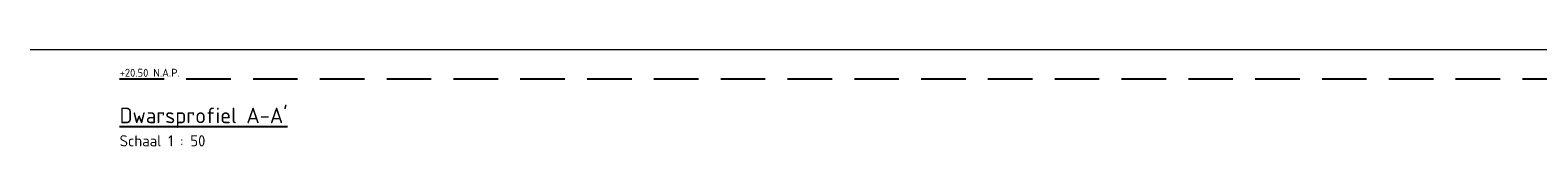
# Model space of a CAD drawing. Header units: metres. Extents: x 196651 to 397723, y 354703 to 710691.
# Tile 251 of 256: x 198842.76 to 198859.69, y 355382.16 to 355383.25. Entities that reach past the tile are written whole.
import ezdxf

# ---------------------------------------------------------------- set-up
doc = ezdxf.new("R2010")
doc.units = ezdxf.units.M
doc.header["$MEASUREMENT"] = 0
doc.linetypes.add('DASHED2', pattern=[0.375, 0.25, -0.125])
doc.layers.add('X-XX-AL-DETAIL-AFSTANDSLIJNEN-G', color=2, linetype='Continuous', lineweight=5, plot=False)
doc.layers.add('X-XX-NIEUW-DETAIL-M', color=7, linetype='Continuous')
doc.layers.add('X-XX-NIEUW-DETAIL-T', color=3, linetype='Continuous')
doc.styles.add('NLCS-ISO', font='NLCS-ISO.ttf')
doc.styles.add('NLCS-ISO-T18', font='NLCS-ISO.ttf')

# ---------------------------------------------------------------- blocks, each defined once
blk = doc.blocks.new('d')
at = {"color": 3, "style": 'NLCS-ISO'}
blk.add_attdef('%%UA-A', (0, -0.5), '', height=0.175, dxfattribs=at)
at = {"color": 1, "style": 'NLCS-ISO'}
blk.add_attdef('A-A', (0, -0.76), '', height=0.125, dxfattribs=at)

msp = doc.modelspace()

# ---------------------------------------------------------------- linework, layer by layer
at = {"layer": 'X-XX-AL-DETAIL-AFSTANDSLIJNEN-G', "flags": 128}
msp.add_lwpolyline([(198842.761, 355383.253), (198871.775, 355383.253)], dxfattribs=at)
at = {"layer": 'X-XX-NIEUW-DETAIL-M', "color": 1, "linetype": 'DASHED2', "ltscale": 2, "flags": 128}
msp.add_lwpolyline([(198843.764, 355382.924), (198871.775, 355382.924)], dxfattribs=at)

# ---------------------------------------------------------------- block references
at = {"layer": 'X-XX-NIEUW-DETAIL-M'}
msp.add_blockref('d', (198843.766, 355382.924), dxfattribs=at).add_auto_attribs({'%%UA-A': "%%UDwarsprofiel A-A'", 'A-A': 'Schaal 1 : 50'})

# ---------------------------------------------------------------- texts
at = {"layer": 'X-XX-NIEUW-DETAIL-T', "style": 'NLCS-ISO-T18'}
msp.add_text('+20.50 N.A.P.', height=0.09, dxfattribs=at).set_placement((198843.766, 355382.945))

doc.saveas('drawing.dxf')
